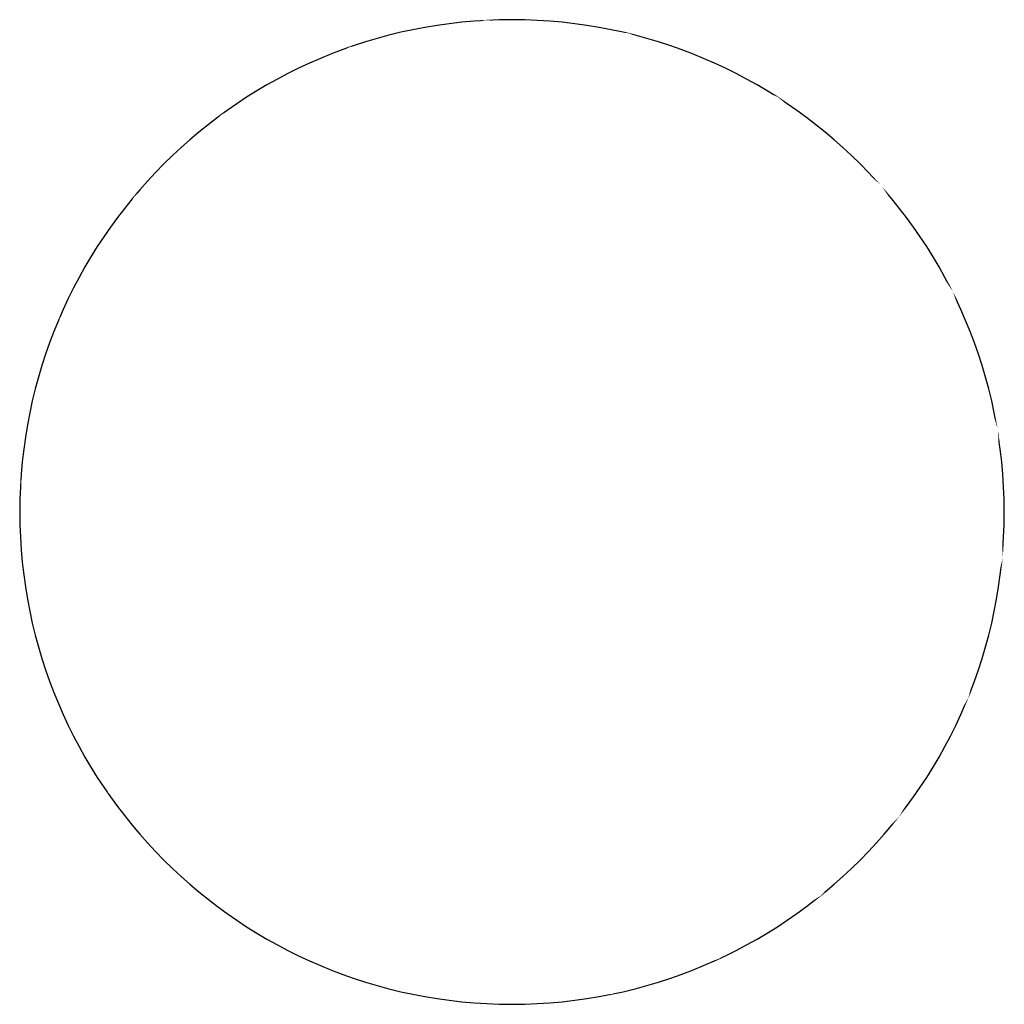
# Model space of a CAD drawing. Header units: metres. Extents: x -0.67 to 0.67, y -0.67 to 0.67.
import ezdxf
from ezdxf.enums import TextEntityAlignment as Align

# ---------------------------------------------------------------- set-up
doc = ezdxf.new("R2010")
doc.units = ezdxf.units.M
doc.styles.add('_TEL_DIM', font='TSSDENG', dxfattribs={"width": 0.6, "height": 3.5, "bigfont": 'TSSDCHN'})

# ---------------------------------------------------------------- blocks, each defined once
blk = doc.blocks.new('$equip_U$00000719(Zhangyufeng)')
at = {"const_width": 0.04}
for points in [[(-0.0893, 0.366), (-0.5339, -0.0053), (-0.0893, -0.3866)], [(0.0876, 0.366), (0.5322, -0.0053), (0.0876, -0.3866)]]:
    blk.add_lwpolyline(points, dxfattribs=at)
blk.add_ellipse((0, 0), major_axis=(0, 0.6744), ratio=1, start_param=4.712389, end_param=10.995574)
at = {"color": 7, "style": '_TEL_DIM', "flags": 1}
for tag in ['REMARK', 'A']:
    blk.add_attdef(tag, text='', height=0.00002, dxfattribs=at).set_placement((0, 0), align=Align.MIDDLE_CENTER)
blk.add_wipeout([(-0.0353, 0.6738), (0.1599, 0.6558), (0.3644, 0.5684), (0.5057, 0.4476), (0.6042, 0.3017), (0.6657, 0.1134), (0.6723, -0.0629), (0.6252, -0.2546), (0.5304, -0.4173), (0.4225, -0.526), (0.2831, -0.6122), (0.1371, -0.6602), (-0.0174, -0.6738), (-0.16, -0.6546), (-0.3793, -0.5567), (-0.5527, -0.3849), (-0.6389, -0.213), (-0.6723, 0.0419), (-0.6194, 0.2653), (-0.5173, 0.4321), (-0.3972, 0.5448), (-0.2224, 0.6368)])

msp = doc.modelspace()

# ---------------------------------------------------------------- block references
msp.add_blockref('$equip_U$00000719(Zhangyufeng)', (0, 0))

doc.saveas('drawing.dxf')
